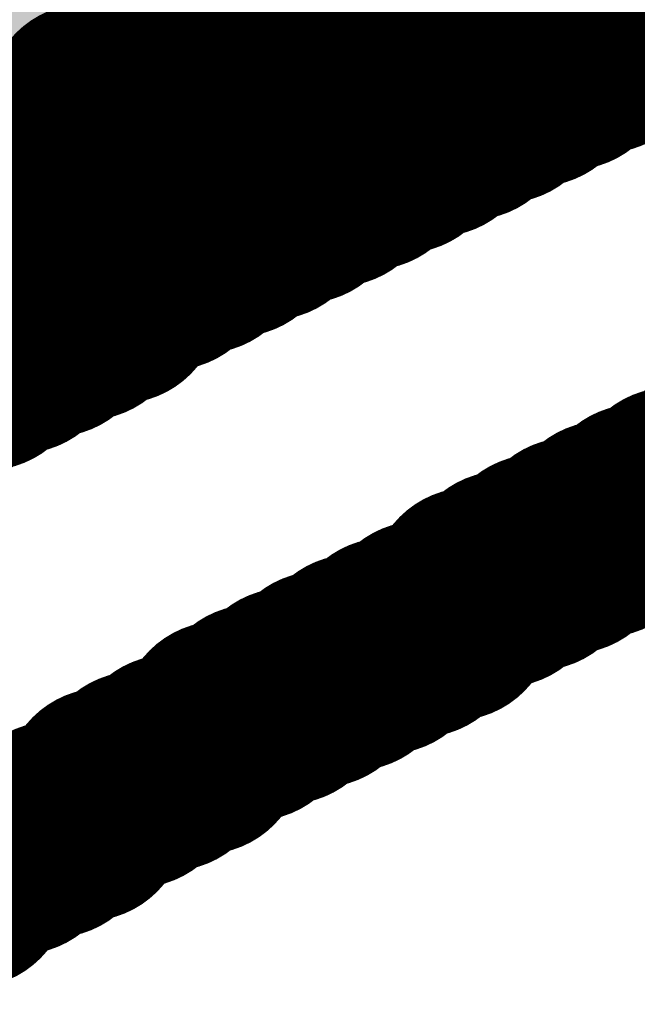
# Model space of a CAD drawing. Header units: inches. Extents: x -0.03 to 9.71, y 0 to 4.44.
# Tile 12 of 118: x 0.0651 to 0.0806, y 0.7473 to 0.772. Entities that reach past the tile are written whole.
import ezdxf

# ---------------------------------------------------------------- set-up
doc = ezdxf.new("R2010")
doc.units = ezdxf.units.IN
doc.header["$MEASUREMENT"] = 0
doc.layers.add('Bottom Solder', color=6, linetype='Continuous')
doc.layers.add('Top Overlay', color=2, linetype='Continuous')

msp = doc.modelspace()

# ---------------------------------------------------------------- hatches: boundary and pattern name
at = {"layer": 'Bottom Solder'}
msp.add_hatch(color=6, dxfattribs=at).paths.add_polyline_path([(0.025136, 0.77), (4.305573, 0.77), (4.305573, 0.976379), (0.025136, 0.976379)])

# ---------------------------------------------------------------- linework, layer by layer
at = {"layer": 'Top Overlay'}
for p, q in [((0.070583, 0.771992), (0.070583, 0.772409)), ((0.069748, 0.771575), (0.069748, 0.771992)), ((0.069748, 0.771992), (0.070583, 0.771992)), ((0.081453, 0.771992), (0.080618, 0.771992)), ((0.080618, 0.771992), (0.080618, 0.771575)), ((0.069327, 0.771154), (0.069327, 0.771575)), ((0.069327, 0.771575), (0.069748, 0.771575)), ((0.080618, 0.771575), (0.079784, 0.771575)), ((0.079784, 0.771575), (0.079784, 0.771154)), ((0.06891, 0.770736), (0.06891, 0.771154)), ((0.06891, 0.771154), (0.069327, 0.771154)), ((0.079784, 0.771154), (0.078945, 0.771154)), ((0.078945, 0.771154), (0.078945, 0.770736)), ((0.068075, 0.770319), (0.068075, 0.770736)), ((0.068075, 0.770736), (0.06891, 0.770736)), ((0.078945, 0.770736), (0.078111, 0.770736)), ((0.078111, 0.770736), (0.078111, 0.770319)), ((0.067658, 0.769902), (0.067658, 0.770319)), ((0.067658, 0.770319), (0.068075, 0.770319)), ((0.078111, 0.770319), (0.077272, 0.770319)), ((0.077272, 0.770319), (0.077272, 0.769902)), ((0.066819, 0.76948), (0.066819, 0.769902)), ((0.066819, 0.769902), (0.067658, 0.769902)), ((0.077272, 0.769902), (0.076437, 0.769902)), ((0.076437, 0.769902), (0.076437, 0.76948)), ((0.066402, 0.769063), (0.066402, 0.76948)), ((0.066402, 0.76948), (0.066819, 0.76948)), ((0.076437, 0.76948), (0.075603, 0.76948)), ((0.075603, 0.76948), (0.075603, 0.769063)), ((0.065563, 0.768646), (0.065563, 0.769063)), ((0.065563, 0.769063), (0.066402, 0.769063)), ((0.075603, 0.769063), (0.074764, 0.769063)), ((0.074764, 0.769063), (0.074764, 0.768646)), ((0.065146, 0.768228), (0.065146, 0.768646)), ((0.065146, 0.768646), (0.065563, 0.768646)), ((0.074764, 0.768646), (0.073929, 0.768646)), ((0.073929, 0.768646), (0.073929, 0.768228)), ((0.064311, 0.768228), (0.065146, 0.768228)), ((0.073929, 0.768228), (0.073091, 0.768228)), ((0.073091, 0.768228), (0.073091, 0.767811)), ((0.073091, 0.767811), (0.072256, 0.767811)), ((0.072256, 0.767811), (0.072256, 0.76739)), ((0.072256, 0.76739), (0.071418, 0.76739)), ((0.071418, 0.76739), (0.071418, 0.766972)), ((0.071418, 0.766972), (0.070583, 0.766972)), ((0.070583, 0.766972), (0.070583, 0.766555)), ((0.070583, 0.766555), (0.069748, 0.766555)), ((0.069748, 0.766555), (0.069748, 0.766138)), ((0.069748, 0.766138), (0.06891, 0.766138)), ((0.06891, 0.766138), (0.06891, 0.765717)), ((0.06891, 0.765717), (0.068075, 0.765717)), ((0.068075, 0.765717), (0.068075, 0.765299)), ((0.068075, 0.765299), (0.067658, 0.765299)), ((0.067658, 0.765299), (0.067658, 0.764882)), ((0.067658, 0.764882), (0.066819, 0.764882)), ((0.066819, 0.764882), (0.066819, 0.764465)), ((0.066819, 0.764465), (0.065985, 0.764465)), ((0.065985, 0.764465), (0.065985, 0.764047)), ((0.065985, 0.764047), (0.065146, 0.764047)), ((0.065146, 0.764047), (0.065146, 0.76363)), ((0.065146, 0.76363), (0.064311, 0.76363)), ((0.080618, 0.759445), (0.080618, 0.759866)), ((0.080618, 0.759866), (0.081453, 0.759866)), ((0.079784, 0.759028), (0.079784, 0.759445)), ((0.079784, 0.759445), (0.080618, 0.759445)), ((0.078945, 0.75861), (0.078945, 0.759028)), ((0.078945, 0.759028), (0.079784, 0.759028)), ((0.078111, 0.758193), (0.078111, 0.75861)), ((0.078111, 0.75861), (0.078945, 0.75861)), ((0.077272, 0.757776), (0.077272, 0.758193)), ((0.077272, 0.758193), (0.078111, 0.758193)), ((0.076437, 0.757354), (0.076437, 0.757776)), ((0.076437, 0.757776), (0.077272, 0.757776)), ((0.07602, 0.756937), (0.07602, 0.757354)), ((0.07602, 0.757354), (0.076437, 0.757354)), ((0.075181, 0.75652), (0.075181, 0.756937)), ((0.075181, 0.756937), (0.07602, 0.756937)), ((0.074347, 0.756102), (0.074347, 0.75652)), ((0.074347, 0.75652), (0.075181, 0.75652)), ((0.073508, 0.755681), (0.073508, 0.756102)), ((0.073508, 0.756102), (0.074347, 0.756102)), ((0.072674, 0.755264), (0.072674, 0.755681)), ((0.072674, 0.755681), (0.073508, 0.755681)), ((0.071839, 0.754846), (0.071839, 0.755264)), ((0.071839, 0.755264), (0.072674, 0.755264)), ((0.071, 0.754429), (0.071, 0.754846)), ((0.071, 0.754846), (0.071839, 0.754846)), ((0.070166, 0.754012), (0.070166, 0.754429)), ((0.070166, 0.754429), (0.071, 0.754429)), ((0.069748, 0.753591), (0.069748, 0.754012)), ((0.069748, 0.754012), (0.070166, 0.754012)), ((0.06891, 0.753173), (0.06891, 0.753591)), ((0.06891, 0.753591), (0.069748, 0.753591)), ((0.068075, 0.752756), (0.068075, 0.753173)), ((0.068075, 0.753173), (0.06891, 0.753173)), ((0.067237, 0.752339), (0.067237, 0.752756)), ((0.067237, 0.752756), (0.068075, 0.752756)), ((0.066819, 0.751917), (0.066819, 0.752339)), ((0.066819, 0.752339), (0.067237, 0.752339)), ((0.065985, 0.7515), (0.065985, 0.751917)), ((0.065985, 0.751917), (0.066819, 0.751917)), ((0.065146, 0.751083), (0.065146, 0.7515)), ((0.065146, 0.7515), (0.065985, 0.7515)), ((0.064311, 0.751083), (0.065146, 0.751083))]:
    msp.add_line(p, q, dxfattribs=at)
at = {"layer": 'Top Overlay', "const_width": 0.005}
for points in [[(0.073929, 0.774083), (0.073929, 0.7745)], [(0.073091, 0.774083), (0.073929, 0.774083)], [(0.073091, 0.773665), (0.073091, 0.774083)], [(0.072256, 0.773665), (0.073091, 0.773665)], [(0.072256, 0.773244), (0.072256, 0.773665)], [(0.071839, 0.773244), (0.072256, 0.773244)], [(0.071839, 0.772827), (0.071839, 0.773244)], [(0.071, 0.772827), (0.071839, 0.772827)], [(0.071, 0.772409), (0.071, 0.772827)], [(0.082292, 0.772409), (0.082292, 0.772827)], [(0.082292, 0.772827), (0.083126, 0.772827)], [(0.070583, 0.772409), (0.071, 0.772409)], [(0.070583, 0.771992), (0.070583, 0.772409)], [(0.081453, 0.772409), (0.082292, 0.772409)], [(0.081453, 0.771992), (0.081453, 0.772409)], [(0.069748, 0.771575), (0.069748, 0.771992)], [(0.069748, 0.771992), (0.070583, 0.771992)], [(0.080618, 0.771992), (0.081453, 0.771992)], [(0.080618, 0.771575), (0.080618, 0.771992)], [(0.069327, 0.771575), (0.069748, 0.771575)], [(0.069327, 0.771154), (0.069327, 0.771575)], [(0.079784, 0.771154), (0.079784, 0.771575)], [(0.079784, 0.771575), (0.080618, 0.771575)], [(0.06891, 0.771154), (0.069327, 0.771154)], [(0.06891, 0.770736), (0.06891, 0.771154)], [(0.078945, 0.770736), (0.078945, 0.771154)], [(0.078945, 0.771154), (0.079784, 0.771154)], [(0.068075, 0.770736), (0.06891, 0.770736)], [(0.068075, 0.770319), (0.068075, 0.770736)], [(0.078111, 0.770319), (0.078111, 0.770736)], [(0.078111, 0.770736), (0.078945, 0.770736)], [(0.067658, 0.770319), (0.068075, 0.770319)], [(0.067658, 0.769902), (0.067658, 0.770319)], [(0.077272, 0.770319), (0.078111, 0.770319)], [(0.077272, 0.769902), (0.077272, 0.770319)], [(0.066819, 0.769902), (0.067658, 0.769902)], [(0.066819, 0.76948), (0.066819, 0.769902)], [(0.076437, 0.76948), (0.076437, 0.769902)], [(0.076437, 0.769902), (0.077272, 0.769902)], [(0.066402, 0.769063), (0.066402, 0.76948)], [(0.066402, 0.76948), (0.066819, 0.76948)], [(0.075603, 0.769063), (0.075603, 0.76948)], [(0.075603, 0.76948), (0.076437, 0.76948)], [(0.065563, 0.769063), (0.066402, 0.769063)], [(0.065563, 0.768646), (0.065563, 0.769063)], [(0.074764, 0.769063), (0.075603, 0.769063)], [(0.074764, 0.768646), (0.074764, 0.769063)], [(0.065146, 0.768228), (0.065146, 0.768646)], [(0.065146, 0.768646), (0.065563, 0.768646)], [(0.073929, 0.768228), (0.073929, 0.768646)], [(0.073929, 0.768646), (0.074764, 0.768646)], [(0.064311, 0.768228), (0.065146, 0.768228)], [(0.064311, 0.767811), (0.064311, 0.768228)], [(0.073091, 0.767811), (0.073091, 0.768228)], [(0.073091, 0.768228), (0.073929, 0.768228)], [(0.063894, 0.767811), (0.064311, 0.767811)], [(0.063894, 0.76739), (0.063894, 0.767811)], [(0.072256, 0.76739), (0.072256, 0.767811)], [(0.072256, 0.767811), (0.073091, 0.767811)], [(0.063473, 0.766972), (0.063473, 0.76739)], [(0.063473, 0.76739), (0.063894, 0.76739)], [(0.071418, 0.76739), (0.072256, 0.76739)], [(0.071418, 0.766972), (0.071418, 0.76739)], [(0.062638, 0.766972), (0.063473, 0.766972)], [(0.070583, 0.766555), (0.070583, 0.766972)], [(0.070583, 0.766972), (0.071418, 0.766972)], [(0.069748, 0.766138), (0.069748, 0.766555)], [(0.069748, 0.766555), (0.070583, 0.766555)], [(0.06891, 0.765717), (0.06891, 0.766138)], [(0.06891, 0.766138), (0.069748, 0.766138)], [(0.068075, 0.765299), (0.068075, 0.765717)], [(0.068075, 0.765717), (0.06891, 0.765717)], [(0.067658, 0.765299), (0.068075, 0.765299)], [(0.067658, 0.764882), (0.067658, 0.765299)], [(0.066819, 0.764882), (0.067658, 0.764882)], [(0.066819, 0.764465), (0.066819, 0.764882)], [(0.065985, 0.764465), (0.066819, 0.764465)], [(0.065985, 0.764047), (0.065985, 0.764465)], [(0.065146, 0.76363), (0.065146, 0.764047)], [(0.065146, 0.764047), (0.065985, 0.764047)], [(0.064311, 0.763209), (0.064311, 0.76363)], [(0.064311, 0.76363), (0.065146, 0.76363)], [(0.063473, 0.763209), (0.064311, 0.763209)], [(0.063473, 0.762791), (0.063473, 0.763209)], [(0.062638, 0.762791), (0.063473, 0.762791)], [(0.082292, 0.760701), (0.083126, 0.760701)], [(0.082292, 0.760284), (0.082292, 0.760701)], [(0.081453, 0.759866), (0.081453, 0.760284)], [(0.081453, 0.760284), (0.082292, 0.760284)], [(0.080618, 0.759445), (0.080618, 0.759866)], [(0.080618, 0.759866), (0.081453, 0.759866)], [(0.079784, 0.759028), (0.079784, 0.759445)], [(0.079784, 0.759445), (0.080618, 0.759445)], [(0.078945, 0.759028), (0.079784, 0.759028)], [(0.078945, 0.75861), (0.078945, 0.759028)], [(0.078111, 0.75861), (0.078945, 0.75861)], [(0.078111, 0.758193), (0.078111, 0.75861)], [(0.077272, 0.758193), (0.078111, 0.758193)], [(0.077272, 0.757776), (0.077272, 0.758193)], [(0.076437, 0.757354), (0.076437, 0.757776)], [(0.076437, 0.757776), (0.077272, 0.757776)], [(0.07602, 0.757354), (0.076437, 0.757354)], [(0.07602, 0.756937), (0.07602, 0.757354)], [(0.075181, 0.75652), (0.075181, 0.756937)], [(0.075181, 0.756937), (0.07602, 0.756937)], [(0.074347, 0.756102), (0.074347, 0.75652)], [(0.074347, 0.75652), (0.075181, 0.75652)], [(0.073508, 0.756102), (0.074347, 0.756102)], [(0.073508, 0.755681), (0.073508, 0.756102)], [(0.072674, 0.755681), (0.073508, 0.755681)], [(0.072674, 0.755264), (0.072674, 0.755681)], [(0.071839, 0.755264), (0.072674, 0.755264)], [(0.071839, 0.754846), (0.071839, 0.755264)], [(0.071, 0.754846), (0.071839, 0.754846)], [(0.071, 0.754429), (0.071, 0.754846)], [(0.070166, 0.754429), (0.071, 0.754429)], [(0.070166, 0.754012), (0.070166, 0.754429)], [(0.069748, 0.753591), (0.069748, 0.754012)], [(0.069748, 0.754012), (0.070166, 0.754012)], [(0.06891, 0.753591), (0.069748, 0.753591)], [(0.06891, 0.753173), (0.06891, 0.753591)], [(0.068075, 0.752756), (0.068075, 0.753173)], [(0.068075, 0.753173), (0.06891, 0.753173)], [(0.067237, 0.752339), (0.067237, 0.752756)], [(0.067237, 0.752756), (0.068075, 0.752756)], [(0.066819, 0.752339), (0.067237, 0.752339)], [(0.066819, 0.751917), (0.066819, 0.752339)], [(0.065985, 0.751917), (0.066819, 0.751917)], [(0.065985, 0.7515), (0.065985, 0.751917)], [(0.065146, 0.7515), (0.065985, 0.7515)], [(0.065146, 0.751083), (0.065146, 0.7515)], [(0.064311, 0.751083), (0.065146, 0.751083)], [(0.064311, 0.750665), (0.064311, 0.751083)], [(0.063894, 0.750665), (0.064311, 0.750665)], [(0.063894, 0.750248), (0.063894, 0.750665)], [(0.063056, 0.750248), (0.063894, 0.750248)], [(0.063056, 0.749831), (0.063056, 0.750248)], [(0.062221, 0.749831), (0.063056, 0.749831)]]:
    msp.add_lwpolyline(points, dxfattribs=at)
at = {"layer": 'Top Overlay', "const_width": 0.0025}
for points in [[(0.071841, 0.774083, 1), (0.074341, 0.774083, 1)], [(0.071841, 0.774083, 1), (0.074341, 0.774083, 1)], [(0.072679, 0.774083, 1), (0.075179, 0.774083, 1)], [(0.072679, 0.774083, 1), (0.075179, 0.774083, 1)], [(0.071006, 0.773665, 1), (0.073506, 0.773665, 1)], [(0.071006, 0.773665, 1), (0.073506, 0.773665, 1)], [(0.071841, 0.773665, 1), (0.074341, 0.773665, 1)], [(0.071841, 0.773665, 1), (0.074341, 0.773665, 1)], [(0.070589, 0.773244, 1), (0.073089, 0.773244, 1)], [(0.070589, 0.773244, 1), (0.073089, 0.773244, 1)], [(0.071006, 0.773244, 1), (0.073506, 0.773244, 1)], [(0.071006, 0.773244, 1), (0.073506, 0.773244, 1)], [(0.06975, 0.772827, 1), (0.07225, 0.772827, 1)], [(0.06975, 0.772827, 1), (0.07225, 0.772827, 1)], [(0.070589, 0.772827, 1), (0.073089, 0.772827, 1)], [(0.070589, 0.772827, 1), (0.073089, 0.772827, 1)], [(0.081042, 0.772827, 1), (0.083542, 0.772827, 1)], [(0.081042, 0.772827, 1), (0.083542, 0.772827, 1)], [(0.069333, 0.772409, 1), (0.071833, 0.772409, 1)], [(0.069333, 0.772409, 1), (0.071833, 0.772409, 1)], [(0.06975, 0.772409, 1), (0.07225, 0.772409, 1)], [(0.06975, 0.772409, 1), (0.07225, 0.772409, 1)], [(0.080203, 0.772409, 1), (0.082703, 0.772409, 1)], [(0.080203, 0.772409, 1), (0.082703, 0.772409, 1)], [(0.081042, 0.772409, 1), (0.083542, 0.772409, 1)], [(0.081042, 0.772409, 1), (0.083542, 0.772409, 1)], [(0.068498, 0.771992, 1), (0.070998, 0.771992, 1)], [(0.068498, 0.771992, 1), (0.070998, 0.771992, 1)], [(0.069333, 0.771992, 1), (0.071833, 0.771992, 1)], [(0.069333, 0.771992, 1), (0.071833, 0.771992, 1)], [(0.079368, 0.771992, 1), (0.081868, 0.771992, 1)], [(0.079368, 0.771992, 1), (0.081868, 0.771992, 1)], [(0.080203, 0.771992, 1), (0.082703, 0.771992, 1)], [(0.080203, 0.771992, 1), (0.082703, 0.771992, 1)], [(0.068077, 0.771575, 1), (0.070577, 0.771575, 1)], [(0.068077, 0.771575, 1), (0.070577, 0.771575, 1)], [(0.068498, 0.771575, 1), (0.070998, 0.771575, 1)], [(0.068498, 0.771575, 1), (0.070998, 0.771575, 1)], [(0.078534, 0.771575, 1), (0.081034, 0.771575, 1)], [(0.078534, 0.771575, 1), (0.081034, 0.771575, 1)], [(0.079368, 0.771575, 1), (0.081868, 0.771575, 1)], [(0.079368, 0.771575, 1), (0.081868, 0.771575, 1)], [(0.06766, 0.771154, 1), (0.07016, 0.771154, 1)], [(0.06766, 0.771154, 1), (0.07016, 0.771154, 1)], [(0.068077, 0.771154, 1), (0.070577, 0.771154, 1)], [(0.068077, 0.771154, 1), (0.070577, 0.771154, 1)], [(0.077695, 0.771154, 1), (0.080195, 0.771154, 1)], [(0.077695, 0.771154, 1), (0.080195, 0.771154, 1)], [(0.078534, 0.771154, 1), (0.081034, 0.771154, 1)], [(0.078534, 0.771154, 1), (0.081034, 0.771154, 1)], [(0.066825, 0.770736, 1), (0.069325, 0.770736, 1)], [(0.066825, 0.770736, 1), (0.069325, 0.770736, 1)], [(0.06766, 0.770736, 1), (0.07016, 0.770736, 1)], [(0.06766, 0.770736, 1), (0.07016, 0.770736, 1)], [(0.076861, 0.770736, 1), (0.079361, 0.770736, 1)], [(0.076861, 0.770736, 1), (0.079361, 0.770736, 1)], [(0.077695, 0.770736, 1), (0.080195, 0.770736, 1)], [(0.077695, 0.770736, 1), (0.080195, 0.770736, 1)], [(0.066408, 0.770319, 1), (0.068908, 0.770319, 1)], [(0.066408, 0.770319, 1), (0.068908, 0.770319, 1)], [(0.066825, 0.770319, 1), (0.069325, 0.770319, 1)], [(0.066825, 0.770319, 1), (0.069325, 0.770319, 1)], [(0.076022, 0.770319, 1), (0.078522, 0.770319, 1)], [(0.076022, 0.770319, 1), (0.078522, 0.770319, 1)], [(0.076861, 0.770319, 1), (0.079361, 0.770319, 1)], [(0.076861, 0.770319, 1), (0.079361, 0.770319, 1)], [(0.065569, 0.769902, 1), (0.068069, 0.769902, 1)], [(0.065569, 0.769902, 1), (0.068069, 0.769902, 1)], [(0.066408, 0.769902, 1), (0.068908, 0.769902, 1)], [(0.066408, 0.769902, 1), (0.068908, 0.769902, 1)], [(0.075187, 0.769902, 1), (0.077687, 0.769902, 1)], [(0.075187, 0.769902, 1), (0.077687, 0.769902, 1)], [(0.076022, 0.769902, 1), (0.078522, 0.769902, 1)], [(0.076022, 0.769902, 1), (0.078522, 0.769902, 1)], [(0.065152, 0.76948, 1), (0.067652, 0.76948, 1)], [(0.065152, 0.76948, 1), (0.067652, 0.76948, 1)], [(0.065569, 0.76948, 1), (0.068069, 0.76948, 1)], [(0.065569, 0.76948, 1), (0.068069, 0.76948, 1)], [(0.074353, 0.76948, 1), (0.076853, 0.76948, 1)], [(0.074353, 0.76948, 1), (0.076853, 0.76948, 1)], [(0.075187, 0.76948, 1), (0.077687, 0.76948, 1)], [(0.075187, 0.76948, 1), (0.077687, 0.76948, 1)], [(0.064313, 0.769063, 1), (0.066813, 0.769063, 1)], [(0.064313, 0.769063, 1), (0.066813, 0.769063, 1)], [(0.065152, 0.769063, 1), (0.067652, 0.769063, 1)], [(0.065152, 0.769063, 1), (0.067652, 0.769063, 1)], [(0.073514, 0.769063, 1), (0.076014, 0.769063, 1)], [(0.073514, 0.769063, 1), (0.076014, 0.769063, 1)], [(0.074353, 0.769063, 1), (0.076853, 0.769063, 1)], [(0.074353, 0.769063, 1), (0.076853, 0.769063, 1)], [(0.063896, 0.768646, 1), (0.066396, 0.768646, 1)], [(0.063896, 0.768646, 1), (0.066396, 0.768646, 1)], [(0.064313, 0.768646, 1), (0.066813, 0.768646, 1)], [(0.064313, 0.768646, 1), (0.066813, 0.768646, 1)], [(0.072679, 0.768646, 1), (0.075179, 0.768646, 1)], [(0.072679, 0.768646, 1), (0.075179, 0.768646, 1)], [(0.073514, 0.768646, 1), (0.076014, 0.768646, 1)], [(0.073514, 0.768646, 1), (0.076014, 0.768646, 1)], [(0.063061, 0.768228, 1), (0.065561, 0.768228, 1)], [(0.063061, 0.768228, 1), (0.065561, 0.768228, 1)], [(0.063896, 0.768228, 1), (0.066396, 0.768228, 1)], [(0.063896, 0.768228, 1), (0.066396, 0.768228, 1)], [(0.071841, 0.768228, 1), (0.074341, 0.768228, 1)], [(0.071841, 0.768228, 1), (0.074341, 0.768228, 1)], [(0.072679, 0.768228, 1), (0.075179, 0.768228, 1)], [(0.072679, 0.768228, 1), (0.075179, 0.768228, 1)], [(0.062644, 0.767811, 1), (0.065144, 0.767811, 1)], [(0.062644, 0.767811, 1), (0.065144, 0.767811, 1)], [(0.063061, 0.767811, 1), (0.065561, 0.767811, 1)], [(0.063061, 0.767811, 1), (0.065561, 0.767811, 1)], [(0.071006, 0.767811, 1), (0.073506, 0.767811, 1)], [(0.071006, 0.767811, 1), (0.073506, 0.767811, 1)], [(0.071841, 0.767811, 1), (0.074341, 0.767811, 1)], [(0.071841, 0.767811, 1), (0.074341, 0.767811, 1)], [(0.062223, 0.76739, 1), (0.064723, 0.76739, 1)], [(0.062223, 0.76739, 1), (0.064723, 0.76739, 1)], [(0.062644, 0.76739, 1), (0.065144, 0.76739, 1)], [(0.062644, 0.76739, 1), (0.065144, 0.76739, 1)], [(0.070168, 0.76739, 1), (0.072668, 0.76739, 1)], [(0.070168, 0.76739, 1), (0.072668, 0.76739, 1)], [(0.071006, 0.76739, 1), (0.073506, 0.76739, 1)], [(0.071006, 0.76739, 1), (0.073506, 0.76739, 1)], [(0.062223, 0.766972, 1), (0.064723, 0.766972, 1)], [(0.062223, 0.766972, 1), (0.064723, 0.766972, 1)], [(0.069333, 0.766972, 1), (0.071833, 0.766972, 1)], [(0.069333, 0.766972, 1), (0.071833, 0.766972, 1)], [(0.070168, 0.766972, 1), (0.072668, 0.766972, 1)], [(0.070168, 0.766972, 1), (0.072668, 0.766972, 1)], [(0.068498, 0.766555, 1), (0.070998, 0.766555, 1)], [(0.068498, 0.766555, 1), (0.070998, 0.766555, 1)], [(0.069333, 0.766555, 1), (0.071833, 0.766555, 1)], [(0.069333, 0.766555, 1), (0.071833, 0.766555, 1)], [(0.06766, 0.766138, 1), (0.07016, 0.766138, 1)], [(0.06766, 0.766138, 1), (0.07016, 0.766138, 1)], [(0.068498, 0.766138, 1), (0.070998, 0.766138, 1)], [(0.068498, 0.766138, 1), (0.070998, 0.766138, 1)], [(0.066825, 0.765717, 1), (0.069325, 0.765717, 1)], [(0.066825, 0.765717, 1), (0.069325, 0.765717, 1)], [(0.06766, 0.765717, 1), (0.07016, 0.765717, 1)], [(0.06766, 0.765717, 1), (0.07016, 0.765717, 1)], [(0.066408, 0.765299, 1), (0.068908, 0.765299, 1)], [(0.066408, 0.765299, 1), (0.068908, 0.765299, 1)], [(0.066825, 0.765299, 1), (0.069325, 0.765299, 1)], [(0.066825, 0.765299, 1), (0.069325, 0.765299, 1)], [(0.065569, 0.764882, 1), (0.068069, 0.764882, 1)], [(0.065569, 0.764882, 1), (0.068069, 0.764882, 1)], [(0.066408, 0.764882, 1), (0.068908, 0.764882, 1)], [(0.066408, 0.764882, 1), (0.068908, 0.764882, 1)], [(0.064735, 0.764465, 1), (0.067235, 0.764465, 1)], [(0.064735, 0.764465, 1), (0.067235, 0.764465, 1)], [(0.065569, 0.764465, 1), (0.068069, 0.764465, 1)], [(0.065569, 0.764465, 1), (0.068069, 0.764465, 1)], [(0.063896, 0.764047, 1), (0.066396, 0.764047, 1)], [(0.063896, 0.764047, 1), (0.066396, 0.764047, 1)], [(0.064735, 0.764047, 1), (0.067235, 0.764047, 1)], [(0.064735, 0.764047, 1), (0.067235, 0.764047, 1)], [(0.063061, 0.76363, 1), (0.065561, 0.76363, 1)], [(0.063061, 0.76363, 1), (0.065561, 0.76363, 1)], [(0.063896, 0.76363, 1), (0.066396, 0.76363, 1)], [(0.063896, 0.76363, 1), (0.066396, 0.76363, 1)], [(0.062223, 0.763209, 1), (0.064723, 0.763209, 1)], [(0.062223, 0.763209, 1), (0.064723, 0.763209, 1)], [(0.063061, 0.763209, 1), (0.065561, 0.763209, 1)], [(0.063061, 0.763209, 1), (0.065561, 0.763209, 1)], [(0.062223, 0.762791, 1), (0.064723, 0.762791, 1)], [(0.062223, 0.762791, 1), (0.064723, 0.762791, 1)], [(0.081042, 0.760701, 1), (0.083542, 0.760701, 1)], [(0.081042, 0.760701, 1), (0.083542, 0.760701, 1)], [(0.080203, 0.760284, 1), (0.082703, 0.760284, 1)], [(0.080203, 0.760284, 1), (0.082703, 0.760284, 1)], [(0.081042, 0.760284, 1), (0.083542, 0.760284, 1)], [(0.081042, 0.760284, 1), (0.083542, 0.760284, 1)], [(0.079368, 0.759866, 1), (0.081868, 0.759866, 1)], [(0.079368, 0.759866, 1), (0.081868, 0.759866, 1)], [(0.080203, 0.759866, 1), (0.082703, 0.759866, 1)], [(0.080203, 0.759866, 1), (0.082703, 0.759866, 1)], [(0.078534, 0.759445, 1), (0.081034, 0.759445, 1)], [(0.078534, 0.759445, 1), (0.081034, 0.759445, 1)], [(0.079368, 0.759445, 1), (0.081868, 0.759445, 1)], [(0.079368, 0.759445, 1), (0.081868, 0.759445, 1)], [(0.077695, 0.759028, 1), (0.080195, 0.759028, 1)], [(0.077695, 0.759028, 1), (0.080195, 0.759028, 1)], [(0.078534, 0.759028, 1), (0.081034, 0.759028, 1)], [(0.078534, 0.759028, 1), (0.081034, 0.759028, 1)], [(0.076861, 0.75861, 1), (0.079361, 0.75861, 1)], [(0.076861, 0.75861, 1), (0.079361, 0.75861, 1)], [(0.077695, 0.75861, 1), (0.080195, 0.75861, 1)], [(0.077695, 0.75861, 1), (0.080195, 0.75861, 1)], [(0.076022, 0.758193, 1), (0.078522, 0.758193, 1)], [(0.076022, 0.758193, 1), (0.078522, 0.758193, 1)], [(0.076861, 0.758193, 1), (0.079361, 0.758193, 1)], [(0.076861, 0.758193, 1), (0.079361, 0.758193, 1)], [(0.075187, 0.757776, 1), (0.077687, 0.757776, 1)], [(0.075187, 0.757776, 1), (0.077687, 0.757776, 1)], [(0.076022, 0.757776, 1), (0.078522, 0.757776, 1)], [(0.076022, 0.757776, 1), (0.078522, 0.757776, 1)], [(0.07477, 0.757354, 1), (0.07727, 0.757354, 1)], [(0.07477, 0.757354, 1), (0.07727, 0.757354, 1)], [(0.075187, 0.757354, 1), (0.077687, 0.757354, 1)], [(0.075187, 0.757354, 1), (0.077687, 0.757354, 1)], [(0.073931, 0.756937, 1), (0.076431, 0.756937, 1)], [(0.073931, 0.756937, 1), (0.076431, 0.756937, 1)], [(0.07477, 0.756937, 1), (0.07727, 0.756937, 1)], [(0.07477, 0.756937, 1), (0.07727, 0.756937, 1)], [(0.073097, 0.75652, 1), (0.075597, 0.75652, 1)], [(0.073097, 0.75652, 1), (0.075597, 0.75652, 1)], [(0.073931, 0.75652, 1), (0.076431, 0.75652, 1)], [(0.073931, 0.75652, 1), (0.076431, 0.75652, 1)], [(0.072258, 0.756102, 1), (0.074758, 0.756102, 1)], [(0.072258, 0.756102, 1), (0.074758, 0.756102, 1)], [(0.073097, 0.756102, 1), (0.075597, 0.756102, 1)], [(0.073097, 0.756102, 1), (0.075597, 0.756102, 1)], [(0.071424, 0.755681, 1), (0.073924, 0.755681, 1)], [(0.071424, 0.755681, 1), (0.073924, 0.755681, 1)], [(0.072258, 0.755681, 1), (0.074758, 0.755681, 1)], [(0.072258, 0.755681, 1), (0.074758, 0.755681, 1)], [(0.070589, 0.755264, 1), (0.073089, 0.755264, 1)], [(0.070589, 0.755264, 1), (0.073089, 0.755264, 1)], [(0.071424, 0.755264, 1), (0.073924, 0.755264, 1)], [(0.071424, 0.755264, 1), (0.073924, 0.755264, 1)], [(0.06975, 0.754846, 1), (0.07225, 0.754846, 1)], [(0.06975, 0.754846, 1), (0.07225, 0.754846, 1)], [(0.070589, 0.754846, 1), (0.073089, 0.754846, 1)], [(0.070589, 0.754846, 1), (0.073089, 0.754846, 1)], [(0.068916, 0.754429, 1), (0.071416, 0.754429, 1)], [(0.068916, 0.754429, 1), (0.071416, 0.754429, 1)], [(0.06975, 0.754429, 1), (0.07225, 0.754429, 1)], [(0.06975, 0.754429, 1), (0.07225, 0.754429, 1)], [(0.068498, 0.754012, 1), (0.070998, 0.754012, 1)], [(0.068498, 0.754012, 1), (0.070998, 0.754012, 1)], [(0.068916, 0.754012, 1), (0.071416, 0.754012, 1)], [(0.068916, 0.754012, 1), (0.071416, 0.754012, 1)], [(0.06766, 0.753591, 1), (0.07016, 0.753591, 1)], [(0.06766, 0.753591, 1), (0.07016, 0.753591, 1)], [(0.068498, 0.753591, 1), (0.070998, 0.753591, 1)], [(0.068498, 0.753591, 1), (0.070998, 0.753591, 1)], [(0.066825, 0.753173, 1), (0.069325, 0.753173, 1)], [(0.066825, 0.753173, 1), (0.069325, 0.753173, 1)], [(0.06766, 0.753173, 1), (0.07016, 0.753173, 1)], [(0.06766, 0.753173, 1), (0.07016, 0.753173, 1)], [(0.065987, 0.752756, 1), (0.068487, 0.752756, 1)], [(0.065987, 0.752756, 1), (0.068487, 0.752756, 1)], [(0.066825, 0.752756, 1), (0.069325, 0.752756, 1)], [(0.066825, 0.752756, 1), (0.069325, 0.752756, 1)], [(0.065569, 0.752339, 1), (0.068069, 0.752339, 1)], [(0.065569, 0.752339, 1), (0.068069, 0.752339, 1)], [(0.065987, 0.752339, 1), (0.068487, 0.752339, 1)], [(0.065987, 0.752339, 1), (0.068487, 0.752339, 1)], [(0.064735, 0.751917, 1), (0.067235, 0.751917, 1)], [(0.064735, 0.751917, 1), (0.067235, 0.751917, 1)], [(0.065569, 0.751917, 1), (0.068069, 0.751917, 1)], [(0.065569, 0.751917, 1), (0.068069, 0.751917, 1)], [(0.063896, 0.7515, 1), (0.066396, 0.7515, 1)], [(0.063896, 0.7515, 1), (0.066396, 0.7515, 1)], [(0.064735, 0.7515, 1), (0.067235, 0.7515, 1)], [(0.064735, 0.7515, 1), (0.067235, 0.7515, 1)], [(0.063061, 0.751083, 1), (0.065561, 0.751083, 1)], [(0.063061, 0.751083, 1), (0.065561, 0.751083, 1)], [(0.063896, 0.751083, 1), (0.066396, 0.751083, 1)], [(0.063896, 0.751083, 1), (0.066396, 0.751083, 1)], [(0.062644, 0.750665, 1), (0.065144, 0.750665, 1)], [(0.062644, 0.750665, 1), (0.065144, 0.750665, 1)], [(0.063061, 0.750665, 1), (0.065561, 0.750665, 1)], [(0.063061, 0.750665, 1), (0.065561, 0.750665, 1)], [(0.061805, 0.750248, 1), (0.064306, 0.750248, 1)], [(0.061805, 0.750248, 1), (0.064306, 0.750248, 1)], [(0.062644, 0.750248, 1), (0.065144, 0.750248, 1)], [(0.062644, 0.750248, 1), (0.065144, 0.750248, 1)], [(0.061805, 0.749831, 1), (0.064306, 0.749831, 1)], [(0.061805, 0.749831, 1), (0.064306, 0.749831, 1)]]:
    msp.add_lwpolyline(points, format="xyb", close=True, dxfattribs=at)

doc.saveas('drawing.dxf')
